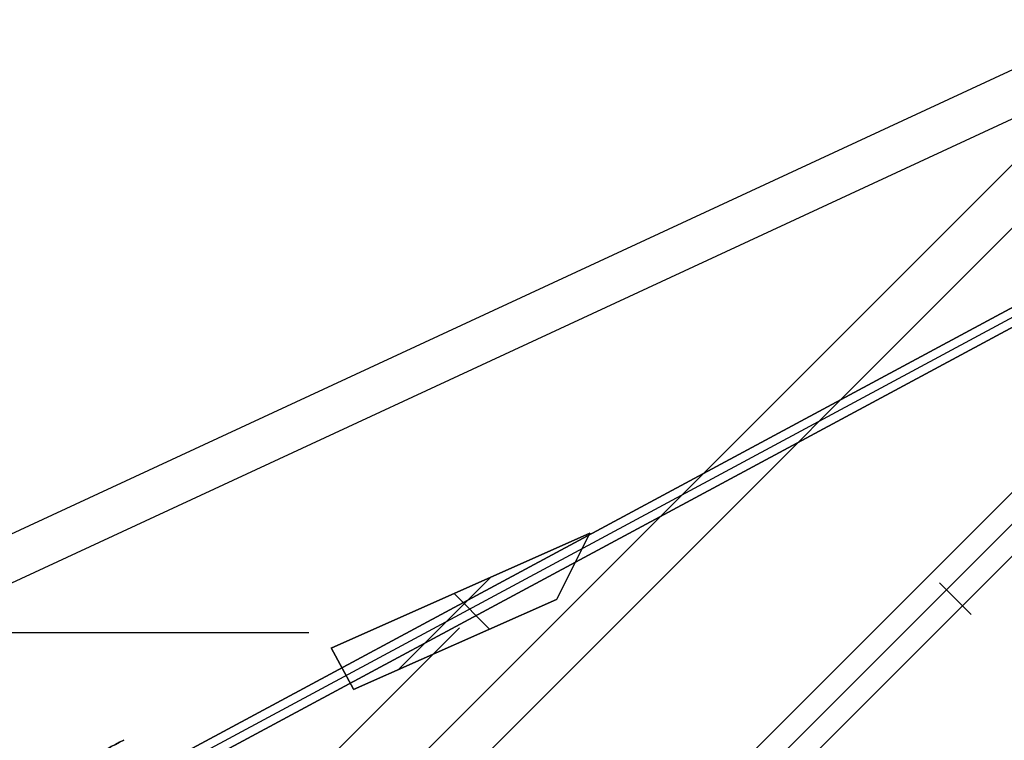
# Model space of a CAD drawing. Header units: millimetres. Extents: x -1030 to 192, y -442 to 180.
# Tile 21 of 256: x -1008 to -975, y -428 to -404. Entities that reach past the tile are written whole.
import ezdxf

# ---------------------------------------------------------------- set-up
doc = ezdxf.new("R2010")
doc.units = ezdxf.units.MM
doc.header["$MEASUREMENT"] = 0
doc.layers.add('OVIDIO 120x60x72h', color=7, linetype='Continuous')

msp = doc.modelspace()

# ---------------------------------------------------------------- linework, layer by layer
at = {"layer": 'OVIDIO 120x60x72h', "extrusion": (0.108979, 0.202852, 0.973126)}
for points in [[(700.131, 998.263), (700.131, 837.607)], [(700.131, 837.607), (700.131, 998.263)], [(699.835, 998.263), (699.835, 837.607)], [(699.54, 837.607), (699.54, 998.263)], [(699.54, 998.263), (699.54, 837.607)], [(697.114, 991.686), (697.114, 981.644)], [(696.523, 991.686), (696.523, 981.644)]]:
    msp.add_lwpolyline(points, dxfattribs=at)
at = {"layer": 'OVIDIO 120x60x72h', "extrusion": (0.235702, 0.235702, 0.942809)}
for points in [[(402.222, 1168.684), (402.222, 1063.276)], [(417.751, 1208.228), (417.751, 1099.15)], [(416.803, 1099.15), (416.803, 1208.228)], [(414.905, 1208.228), (414.905, 1099.15)], [(413.957, 1099.15), (413.957, 1208.228)]]:
    msp.add_lwpolyline(points, dxfattribs=at)
at = {"layer": 'OVIDIO 120x60x72h', "extrusion": (0.202852, 0.108979, 0.973126)}
for points in [[(96.865, 1070.911), (96.865, 1231.567)], [(96.865, 1231.567), (96.865, 1070.911)], [(96.569, 1231.567), (96.569, 1070.911)], [(96.274, 1231.567), (96.274, 1070.911)], [(96.274, 1070.911), (96.274, 1231.567)], [(99.881, 1214.947), (99.881, 1224.989)], [(99.29, 1224.989), (99.29, 1214.947)]]:
    msp.add_lwpolyline(points, dxfattribs=at)
at = {"layer": 'OVIDIO 120x60x72h', "extrusion": (0.046296, 0.021464, 0.998697)}
for points in [[(41.869, 1002.952), (41.869, 1104.256)], [(40.383, 1003.92), (40.383, 1104.431)]]:
    msp.add_lwpolyline(points, dxfattribs=at)
at = {"layer": 'OVIDIO 120x60x72h', "extrusion": (0.881274, -0.265352, 0.39108)}
msp.add_lwpolyline([(-636.763, 955.303), (-681.076, 1012.858)], dxfattribs=at)
at = {"layer": 'OVIDIO 120x60x72h', "extrusion": (0.881208, -0.265507, 0.391124)}
for points in [[(-647.431, 970.554), (-693.05, 1029.774)], [(-693.05, 1029.774), (-647.431, 970.554)]]:
    msp.add_lwpolyline(points, dxfattribs=at)
at = {"layer": 'OVIDIO 120x60x72h', "extrusion": (0.881275, -0.265352, 0.391079)}
for points in [[(-647.423, 971.864), (-689.806, 1026.913)], [(-689.806, 1026.913), (-647.423, 971.864)], [(-647.602, 971.726), (-689.985, 1026.775)]]:
    msp.add_lwpolyline(points, dxfattribs=at)
at = {"layer": 'OVIDIO 120x60x72h', "extrusion": (0.881185, -0.265561, 0.391139)}
for points in [[(-693.828, 1029.233), (-647.508, 969.115)], [(-647.508, 969.115), (-693.828, 1029.233)]]:
    msp.add_lwpolyline(points, dxfattribs=at)
at = {"layer": 'OVIDIO 120x60x72h', "extrusion": (-0.265352, 0.881274, 0.39108)}
msp.add_lwpolyline([(1068.212, 731.004), (1023.899, 673.449)], dxfattribs=at)
at = {"layer": 'OVIDIO 120x60x72h', "extrusion": (-0.26556, 0.881185, 0.391139)}
for points in [[(1087.222, 742.61), (1040.902, 682.492)], [(1040.902, 682.492), (1087.222, 742.61)]]:
    msp.add_lwpolyline(points, dxfattribs=at)
at = {"layer": 'OVIDIO 120x60x72h', "extrusion": (0.202867, 0.108989, 0.973122)}
for points in [[(98.706, 1214.956), (98.706, 1157.575)], [(98.706, 1157.575), (98.706, 1214.956)]]:
    msp.add_lwpolyline(points, dxfattribs=at)
at = {"layer": 'OVIDIO 120x60x72h', "extrusion": (-0.265352, 0.881275, 0.391079)}
for points in [[(1041.176, 685.185), (1083.559, 740.235)], [(1083.559, 740.235), (1041.176, 685.185)], [(1083.38, 740.373), (1040.997, 685.323)], [(1040.997, 685.323), (1083.38, 740.373)]]:
    msp.add_lwpolyline(points, dxfattribs=at)
at = {"layer": 'OVIDIO 120x60x72h', "extrusion": (0.202866, 0.108989, 0.973122)}
for points in [[(97.993, 1157.574), (97.993, 1214.955)], [(97.28, 1214.955), (97.28, 1157.574)], [(97.28, 1157.574), (97.28, 1214.955)], [(96.909, 1215.752), (96.909, 1215.056)], [(96.909, 1215.056), (96.909, 1215.752)], [(96.196, 1215.056), (96.196, 1216.736)], [(95.483, 1217.72), (95.483, 1215.056)], [(95.483, 1215.056), (95.483, 1217.72)], [(97.993, 1224.997), (97.993, 1229.997)]]:
    msp.add_lwpolyline(points, dxfattribs=at)
at = {"layer": 'OVIDIO 120x60x72h', "extrusion": (-0.265507, 0.881208, 0.391124)}
for points in [[(1040.871, 683.953), (1086.49, 743.173)], [(1086.49, 743.173), (1040.871, 683.953)]]:
    msp.add_lwpolyline(points, dxfattribs=at)
at = {"layer": 'OVIDIO 120x60x72h'}
for points in [[(-964.467, -398.634), (-1000.659, -434.826)], [(-963.407, -399.695), (-999.591, -435.879)], [(-976.983, -423.171), (-958.457, -404.645)], [(-957.926, -405.175), (-976.453, -423.701)], [(-976.453, -423.701), (-957.926, -405.175)], [(-992.237, -422.755), (-995.335, -425.852)], [(-976.983, -423.171), (-994.653, -440.841)], [(-998.311, -424.609), (-1010.704, -424.609)]]:
    msp.add_lwpolyline(points, dxfattribs=at)
at = {"layer": 'OVIDIO 120x60x72h', "extrusion": (-0.000378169, -0.000378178, 1)}
for points in [[(-958.974, -404.101), (-977.5, -422.627)], [(-977.5, -422.627), (-958.974, -404.101)]]:
    msp.add_lwpolyline(points, dxfattribs=at)
at = {"layer": 'OVIDIO 120x60x72h', "extrusion": (-0.494807, -0.472605, 0.729253)}
for points in [[(-384.459, -229.837), (-384.46, -229.745), (-384.459, -229.654), (-384.456, -229.561), (-384.449, -229.469), (-384.439, -229.377), (-384.427, -229.285), (-384.412, -229.194), (-384.394, -229.103), (-384.373, -229.013), (-384.349, -228.923), (-384.323, -228.834), (-384.294, -228.746), (-384.262, -228.659), (-384.228, -228.574), (-384.191, -228.49), (-384.152, -228.407)], [(-382.959, -229.789), (-382.96, -229.743), (-382.96, -229.697), (-382.958, -229.651), (-382.955, -229.604), (-382.95, -229.558), (-382.944, -229.512), (-382.937, -229.466), (-382.928, -229.42), (-382.917, -229.374), (-382.905, -229.329), (-382.892, -229.284), (-382.878, -229.24), (-382.862, -229.196), (-382.845, -229.153), (-382.826, -229.111), (-382.806, -229.069)]]:
    msp.add_lwpolyline(points, dxfattribs=at)
at = {"layer": 'OVIDIO 120x60x72h', "extrusion": (0.999884, 0.000231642, 0.015217)}
for points in [[(-421.696, 50.425), (-411.155, 742.825)], [(-422.959, 50.427), (-412.412, 743.149)]]:
    msp.add_lwpolyline(points, dxfattribs=at)
at = {"layer": 'OVIDIO 120x60x72h', "extrusion": (1, -6.61419e-06, -1.32292e-05)}
msp.add_lwpolyline([(-419.932, 750.026), (-418.591, 752.709)], dxfattribs=at)
at = {"layer": 'OVIDIO 120x60x72h', "extrusion": (0.202862, 0.108986, 0.973123)}
msp.add_lwpolyline([(98.705, 1224.995), (98.705, 1214.953)], dxfattribs=at)
at = {"layer": 'OVIDIO 120x60x72h', "extrusion": (0.058701, 0.984053, 0.167909)}
for points in [[(961.492, 825.131), (963.43, 819.675)], [(963.43, 819.675), (961.492, 825.131)], [(963.102, 819.558), (961.163, 825.015)], [(960.834, 824.898), (962.773, 819.441)], [(962.773, 819.441), (960.834, 824.898)]]:
    msp.add_lwpolyline(points, dxfattribs=at)
at = {"layer": 'OVIDIO 120x60x72h', "extrusion": (0.122619, -0.276114, 0.953271)}
for points in [[(-1075.402, 242.354), (-1075.402, 243.854)], [(-1075.402, 243.854), (-1075.402, 242.354)]]:
    msp.add_lwpolyline(points, dxfattribs=at)
at = {"layer": 'OVIDIO 120x60x72h', "extrusion": (0.12261, -0.276089, 0.953279)}
for points in [[(-1074.752, 243.842), (-1074.752, 242.342)], [(-1074.102, 243.842), (-1074.102, 242.342)], [(-1074.102, 242.342), (-1074.102, 243.842)], [(-1075.394, 243.357), (-1075.394, 242.342)], [(-1084.631, 243.842), (-1084.631, 242.342)], [(-1087.573, 243.842), (-1087.573, 242.342)]]:
    msp.add_lwpolyline(points, dxfattribs=at)
at = {"layer": 'OVIDIO 120x60x72h', "extrusion": (1, 0, 0)}
for points in [[(-422.238, 751.195), (-420.896, 753.878)], [(-424.915, 752.534), (-423.574, 755.217)], [(-423.939, 755.399), (-425.28, 752.716)], [(-425.28, 752.716), (-423.939, 755.399)], [(-423.939, 755.399), (-425.28, 752.716)]]:
    msp.add_lwpolyline(points, dxfattribs=at)
at = {"layer": 'OVIDIO 120x60x72h', "extrusion": (7.09955e-06, 3.1529e-06, 1)}
for points in [[(-997.563, -425.12), (-988.913, -421.279)], [(-988.913, -421.279), (-997.563, -425.12)], [(-996.808, -426.506), (-990.02, -423.492)], [(-990.02, -423.492), (-996.808, -426.506)]]:
    msp.add_lwpolyline(points, dxfattribs=at)
at = {"layer": 'OVIDIO 120x60x72h', "extrusion": (-3.06745e-06, -6.13581e-06, 1)}
for points in [[(-988.906, -421.272), (-990.012, -423.485)], [(-990.012, -423.485), (-988.906, -421.272)]]:
    msp.add_lwpolyline(points, dxfattribs=at)
at = {"layer": 'OVIDIO 120x60x72h', "extrusion": (-0.000405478, -0.000405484, 1)}
for points in [[(-977.499, -422.626), (-995.17, -440.298)], [(-995.17, -440.298), (-977.499, -422.626)]]:
    msp.add_lwpolyline(points, dxfattribs=at)
at = {"layer": 'OVIDIO 120x60x72h', "extrusion": (-0.007398, 0.007398, 0.999945)}
for points in [[(-976.163, -424.006), (-977.223, -422.946)], [(-977.223, -422.946), (-976.163, -424.006)]]:
    msp.add_lwpolyline(points, dxfattribs=at)
at = {"layer": 'OVIDIO 120x60x72h', "extrusion": (1, 5.80996e-07, 1.16199e-06)}
for points in [[(-423.208, 755.036), (-424.55, 752.352)], [(-424.55, 752.352), (-423.208, 755.036)]]:
    msp.add_lwpolyline(points, dxfattribs=at)
at = {"layer": 'OVIDIO 120x60x72h', "extrusion": (-0.213731, 0.318267, 0.923594)}
for points in [[(1065.12, 99.667), (1065.12, 100.618)], [(1065.494, 100.618), (1065.494, 99.667)]]:
    msp.add_lwpolyline(points, dxfattribs=at)
at = {"layer": 'OVIDIO 120x60x72h', "extrusion": (1.53111e-05, -1.53119e-05, 1)}
msp.add_lwpolyline([(-993.463, -423.282), (-992.271, -424.475)], dxfattribs=at)
at = {"layer": 'OVIDIO 120x60x72h', "extrusion": (-8.00279e-07, -8.00276e-07, 1)}
for points in [[(-976.453, -423.701), (-994.121, -441.37)], [(-994.121, -441.37), (-976.453, -423.701)]]:
    msp.add_lwpolyline(points, dxfattribs=at)
at = {"layer": 'OVIDIO 120x60x72h', "extrusion": (0, 1, 0)}
for points in [[(998.311, 755.399), (1010.704, 755.399)], [(1010.704, 752.716), (998.311, 752.716)]]:
    msp.add_lwpolyline(points, dxfattribs=at)
at = {"layer": 'OVIDIO 120x60x72h', "extrusion": (0.202872, 0.108995, 0.97312)}
for points in [[(98.718, 1230), (98.718, 1225)], [(98.718, 1225), (98.718, 1230)]]:
    msp.add_lwpolyline(points, dxfattribs=at)
at = {"layer": 'OVIDIO 120x60x72h', "extrusion": (0.058151, 0.986824, 0.150987)}
for points in [[(972.096, 816.588), (970.822, 819.853)], [(970.822, 819.853), (972.096, 816.588)], [(971.44, 816.332), (969.987, 820.055)], [(969.987, 820.055), (971.44, 816.332)]]:
    msp.add_lwpolyline(points, dxfattribs=at)
at = {"layer": 'OVIDIO 120x60x72h', "extrusion": (-0.213728, 0.318264, 0.923595)}
msp.add_lwpolyline([(1065.868, 100.616), (1065.868, 99.664)], dxfattribs=at)
at = {"layer": 'OVIDIO 120x60x72h', "extrusion": (0.122609, -0.276086, 0.953281)}
for points in [[(-1085.147, 243.84), (-1085.147, 242.34)], [(-1085.147, 242.34), (-1085.147, 243.84)]]:
    msp.add_lwpolyline(points, dxfattribs=at)
at = {"layer": 'OVIDIO 120x60x72h', "extrusion": (0.058152, 0.986824, 0.150988)}
msp.add_lwpolyline([(970.405, 819.954), (971.768, 816.46)], dxfattribs=at)
at = {"layer": 'OVIDIO 120x60x72h', "extrusion": (9.933e-06, -1.82437e-05, 1)}
for points in [[(-996.81, -426.49), (-997.565, -425.104)], [(-997.565, -425.104), (-996.81, -426.49)]]:
    msp.add_lwpolyline(points, dxfattribs=at)
at = {"layer": 'OVIDIO 120x60x72h', "extrusion": (0.202875, 0.108996, 0.97312)}
for points in [[(97.292, 1230.002), (97.292, 1225.002)], [(97.292, 1225.002), (97.292, 1230.002)]]:
    msp.add_lwpolyline(points, dxfattribs=at)
at = {"layer": 'OVIDIO 120x60x72h', "extrusion": (-0.265358, 0.881269, 0.391088)}
for points in [[(1085.297, 742.485), (1083.56, 740.229)], [(1083.56, 740.229), (1085.297, 742.485)]]:
    msp.add_lwpolyline(points, dxfattribs=at)
at = {"layer": 'OVIDIO 120x60x72h', "extrusion": (0.12261, -0.276077, 0.953283)}
for points in [[(-1089.999, 243.85), (-1089.999, 242.35)], [(-1089.999, 242.35), (-1089.999, 243.85)]]:
    msp.add_lwpolyline(points, dxfattribs=at)
at = {"layer": 'OVIDIO 120x60x72h', "extrusion": (-0.265352, 0.881275, 0.39108)}
msp.add_lwpolyline([(1083.47, 740.303), (1085.396, 742.805)], dxfattribs=at)
at = {"layer": 'OVIDIO 120x60x72h', "extrusion": (0.12261, -0.276068, 0.953286)}
msp.add_lwpolyline([(-1091.115, 243.857), (-1091.115, 242.357)], dxfattribs=at)
at = {"layer": 'OVIDIO 120x60x72h', "extrusion": (-0.26535, 0.881271, 0.391089)}
for points in [[(1085.496, 743.119), (1083.38, 740.371)], [(1083.38, 740.371), (1085.496, 743.119)]]:
    msp.add_lwpolyline(points, dxfattribs=at)
at = {"layer": 'OVIDIO 120x60x72h'}
for points in [[(-1004.495, -428.198, 755.578), (-1004.636, -428.264, 755.578), (-1004.777, -428.335, 755.578), (-1004.917, -428.41, 755.578), (-1005.056, -428.491, 755.578), (-1005.193, -428.577, 755.579), (-1005.33, -428.668, 755.579), (-1005.467, -428.765, 755.579), (-1005.602, -428.868, 755.578), (-1005.737, -428.977, 755.577), (-1005.871, -429.092, 755.575), (-1006.003, -429.213, 755.573), (-1006.132, -429.339, 755.572)], [(-1006.132, -429.339, 755.572), (-1006.003, -429.213, 755.573), (-1005.871, -429.092, 755.575), (-1005.737, -428.977, 755.577), (-1005.602, -428.868, 755.578), (-1005.467, -428.765, 755.579), (-1005.33, -428.668, 755.579), (-1005.193, -428.577, 755.579), (-1005.056, -428.491, 755.578), (-1004.917, -428.41, 755.578), (-1004.777, -428.335, 755.578), (-1004.636, -428.264, 755.578), (-1004.495, -428.198, 755.578)]]:
    msp.add_polyline3d(points, dxfattribs=at)

doc.saveas('drawing.dxf')
